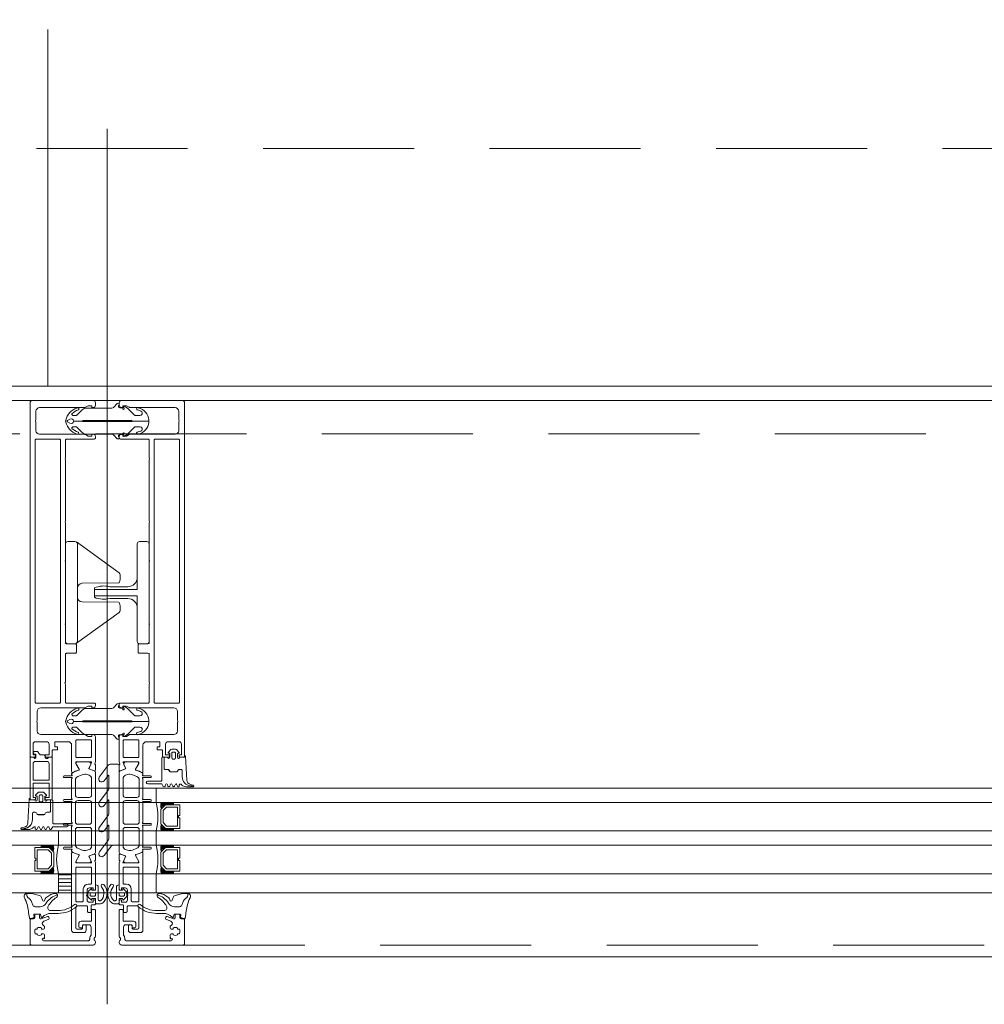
# Model space of a CAD drawing. Header units: millimetres. Extents: x 213386 to 506888, y 183055 to 450952.
# Tile 2 of 256: x 373965 to 374370, y 284272 to 284686. Entities that reach past the tile are written whole.
import ezdxf

# ---------------------------------------------------------------- set-up
doc = ezdxf.new("R2010")
doc.units = ezdxf.units.MM
doc.linetypes.add('CK_Čerchovaná 50', pattern=[6, 3, -1.5, 0, -1.5])
doc.linetypes.add('ČÁRKOVANÁ', pattern=[19.05, 12.7, -6.35])
doc.layers.add('FASÁDA DETAILNÍ', color=255, linetype='Continuous', lineweight=0)
doc.layers.add('TENKA', color=255, linetype='Continuous', lineweight=0)

# ---------------------------------------------------------------- blocks, each defined once
blk = doc.blocks.new('244748_a')
blk.add_lwpolyline([(8.32, -1.69, 0.082248), (6.34, -0.9, -1.09695), (6.94, -0.1, -0.315353), (11.26, -5.15, -0.480529), (10.87, -5.64), (4.27, -5.64), (4.08, -5.45), (-16.53, -5.45), (-16.72, -5.64), (-20.43, -5.64, 0.574019), (-21.93, -4.78), (-22.99, -5.4, 0.524827), (-22.99, -5.9), (-21.93, -6.52, 0.574021), (-20.43, -5.66), (-16.72, -5.66), (-16.53, -5.85), (4.08, -5.85), (4.27, -5.66), (10.87, -5.66, -0.480529), (11.26, -6.15, -0.326229), (6.88, -11.09, -1.09695), (6.28, -10.3, 0.081457), (8.32, -9.61, 0.599203), (7.48, -8.05), (5.52, -8.05, 0.198965), (5.17, -8.2), (2.22, -11.15), (0.93, -12.01, -0.738038), (0.51, -11.62), (0.87, -11, 1), (0.35, -10.7), (0, -11.3), (-0.98, -11.3, 0.619205), (-1.45, -12.06), (-1.28, -12.43, -0.808139), (-2.04, -13.04), (-3.63, -11.44, 0.198906), (-4.34, -11.15), (-14.99, -11.15, -0.198936), (-16.76, -10.42), (-18.98, -8.2, 0.198942), (-19.33, -8.05), (-20.67, -8.05, 0.500217), (-21.09, -8.73, 0.122037), (-18.5, -10.27, -1.093735), (-19.1, -11.07, -0.240768), (-23.7, -6.07, -0.106226), (-23.7, -5.23, -0.256232), (-19, -0.13, -1.093735), (-18.4, -0.92, 0.116856), (-21.09, -2.57, 0.500217), (-20.67, -3.25), (-19.33, -3.25, 0.198942), (-18.98, -3.1), (-16.75, -0.88, -0.198936), (-14.99, -0.15), (-4.34, -0.15, 0.198907), (-3.63, 0.14), (-2.04, 1.74, -0.808139), (-1.28, 1.13), (-1.45, 0.76, 0.619205), (-0.98, 0), (0, 0), (0.35, -0.6, 1), (0.87, -0.3), (0.51, 0.32, -0.738038), (0.93, 0.71), (2.22, -0.15), (5.17, -3.1, 0.198965), (5.52, -3.25), (7.48, -3.25, 0.599203)], format="xyb", close=True)
blk = doc.blocks.new('236134_0100_s_v')
for points in [[(22.8, -23), (22.8, -5), (42, -5, 0.414214), (43, -4), (43, -1, 0.414214), (42, 0), (1, 0, 0.414214), (0, -1), (0, -4, 0.414214), (1, -5), (20.2, -5), (20.2, -23)], [(15, -5, -0.414214), (19, -9), (19, -16.57, 0.165764), (19.53, -23), (23.47, -23, 0.165764), (24, -16.57), (24, -9, -0.414214), (28, -5)]]:
    blk.add_lwpolyline(points, format="xyb")
blk = doc.blocks.new('236134_0200_s_v')
for points in [[(19.58, 5, -0.41166), (17.58, 6.98), (17.45, 22.25, 0.344217), (17.07, 22.73), (16, 23), (14, 23, 0.240828), (13.19, 22.59), (0.19, 4.59)], [(23.42, 5, 0.41166), (25.42, 6.98), (25.55, 22.25, -0.344217), (25.93, 22.73), (27, 23), (29, 23, -0.240828), (29.81, 22.59), (42.81, 4.59)]]:
    blk.add_lwpolyline(points, format="xyb")
blk.add_lwpolyline([(42, 5), (1, 5, 0.414214), (0, 4), (0, 1, 0.414214), (1, 0), (42, 0, 0.414214), (43, 1), (43, 4, 0.414214)], format="xyb", close=True)
blk = doc.blocks.new('284336')
for points in [[(-0.7, -9.6), (-10, -9.6, 0.414511), (-10.51, -10.11), (-10.51, -15.51, -1), (-11.69, -15.51), (-11.69, -9.6), (-12.69, -8.95, -0.668884), (-12.6, -8.23), (-11.99, -8.01, 0.766384), (-11.99, -7.21), (-12.6, -6.99, -0.76831), (-12.6, -6.23), (-11.99, -6.01, 0.766384), (-11.99, -5.21), (-12.6, -4.99, -0.76831), (-12.6, -4.23), (-11.99, -4.01, 0.766384), (-11.99, -3.21), (-12.6, -2.99, -0.877523), (-12.5, -2.22), (-12.1, -2.22, 0.698129), (-11.83, -1.5, -0.220231), (-12.89, 0.78), (-12.89, 3.45, -0.157143), (-12.82, 3.68), (-12.69, 3.42, -0.067482), (-12.48, 2.53, 0.393136), (-8.66, -1.02), (-6.1, -1.02, -0.414214), (-5.61, -1.51), (-5.61, -2.22, -0.267949), (-5.85, -2.65), (-6.35, -2.93, 0.267949), (-6.61, -3.38), (-6.61, -5.84, 0.267949), (-6.35, -6.29), (-5.85, -6.57, -0.267949), (-5.61, -7), (-5.61, -8.11, 0.414215), (-5.1, -8.62), (-0.41, -8.62), (-0.41, -9.31, -0.414212), (-0.7, -9.6)], [(-0.41, 0), (-0.41, -2, 0.990243), (-0.4, -3.02), (0.9, -3.02, 0.414214), (1.21, -2.71), (1.21, -2.61, -0.668123), (1.71, -2.4), (2.75, -3.45, -0.199004), (2.89, -3.79), (2.89, -5.43, -0.199038), (2.75, -5.77), (1.71, -6.82, -0.668191), (1.21, -6.61), (1.21, -6.51, 0.414214), (0.9, -6.2), (-0.4, -6.2, 0.990269), (-0.41, -7.22), (-0.41, -8.6), (-5.1, -8.6, -0.414215), (-5.59, -8.11), (-5.59, -7, 0.267949), (-5.84, -6.56), (-6.34, -6.27, -0.267949), (-6.59, -5.84), (-6.59, -3.38, -0.267949), (-6.34, -2.95), (-5.84, -2.66, 0.267949), (-5.59, -2.22), (-5.59, -1.51, 0.414214), (-6.1, -1), (-8.66, -1, -0.393156), (-12.46, 2.53, 0.067572), (-12.67, 3.43), (-12.8, 3.7, -0.637545), (-12.12, 3.53), (-11.92, 2.53, 0.344315), (-10.06, 0.91), (0, 0.38, -0.406913), (0.39, 0), (-0.41, 0)], [(1.7, -4.31, 0.414235), (1.2, -3.81), (-0.7, -3.81, 0.414214), (-1.2, -4.31), (-1.2, -4.91, 0.414214), (-0.7, -5.41), (1.2, -5.41, 0.414235), (1.7, -4.91), (1.7, -4.31)]]:
    blk.add_lwpolyline(points, format="xyb", close=True)
blk = doc.blocks.new('nesystémový nástavec 18')
for p, q in [((-18, 6.8), (-18, 8.8)), ((-17.5, 9.3), (-15.36, 9.3)), ((-15.36, 9.3), (0, 9.3)), ((0, 9.3), (0, 7.8)), ((-17, 6.3), (-17.5, 6.3)), ((-11, 8), (-17, 8)), ((-17, 8), (-17, 6.3)), ((-11, 1.3), (-11, 8)), ((-2.8, 8), (-9.7, 8)), ((-9.7, 1.3), (-9.7, 8)), ((-1.8, 2.3), (-1.8, 7)), ((-0.5, 7.3), (-0.5, 6.8)), ((0, 6.3), (0.55, 6.3)), ((0.55, 6.3), (0.95, 5.9)), ((0.95, 5.9), (0.95, 4.8)), ((0.95, 4.8), (0.95, 4.14)), ((-18, 0.5), (-18, 1.8)), ((-17.5, 2.3), (-17, 2.3)), ((-1.8, 0), (-17.5, 0)), ((-17, 2.3), (-17, 1.3)), ((-17, 1.3), (-11, 1.3)), ((-9.7, 1.3), (-2.8, 1.3)), ((0, 0), (-1.8, 0)), ((-0.4, 2.23), (-0.5, 2.04)), ((-0.5, 2.04), (-0.5, 2)), ((1.2, 2.44), (0, 2.44)), ((0, 1.5), (0, 0)), ((0.95, 4.14), (1.2, 4.14)), ((1.2, 1.85), (1.2, 2.44)), ((1.4, 3.94), (1.4, 3.84)), ((1.6, 3.64), (1.6, 3.64)), ((1.8, 1.37), (1.7, 1.35)), ((2.25, 1.63), (1.8, 1.37)), ((2.4, 2.84), (2.4, 1.89))]:
    blk.add_line(p, q)
for centre, radius, start, end in [((-17.5, 8.8), 0.5, 90, 180), ((-15.36, 9.8), 0.5, 270, 270.084), ((-17.5, 6.8), 0.5, 180.0012, 269.9988), ((-2.8, 7), 1, 0, 90), ((0, 7.3), 0.5, 89.9955, 180.0071), ((0, 6.8), 0.5, 179.9949, 270.006), ((0.75, 4.8), 0.2, 359.9656, 0.0344), ((-17.5, 1.8), 0.5, 89.999, 180.0002), ((-17.5, 0.5), 0.5, 180, 270), ((-2.8, 2.3), 1, 270, 0), ((0, 2), 0.5, 179.9716, 270.0327), ((0, 1.94), 0.5, 89.9975, 144.0007), ((1.2, 3.94), 0.2, 359.9707, 90.0249), ((1.7, 1.85), 0.5, 179.9991, 270), ((1.6, 3.84), 0.2, 179.9737, 270.035), ((1.6, 2.84), 0.8, 0.0065, 89.9919), ((2.1, 1.89), 0.3, 299.9815, 0.0183)]:
    blk.add_arc(centre, radius, start, end)
blk = doc.blocks.new('433270')
blk.add_lwpolyline([(1, 0, 0.414364), (0, -1), (0, -1.4, 0.255924), (0.23, -1.83, -0.547723), (0.23, -3.17, 0.255924), (0, -3.6), (0, -14.6, 0.414214), (0.3, -14.9), (1.2, -14.9, 0.414214), (1.7, -14.4), (1.7, -10.3, -0.414214), (2, -10), (6, -10, 0.414248), (7, -9), (7, -7.7, 0.414179), (6.5, -7.2), (5.7, -7.2, 0.414232), (5.4, -7.5), (5.4, -8.2, -0.414198), (5.1, -8.5), (2.8, -8.5, -0.414204), (1.8, -7.5), (1.8, -4.49, -0.147432), (1.97, -3.94, 0.147461), (2.4, -2.5), (2.4, -2.3, -0.414214), (2.9, -1.8), (21.87, -1.8, -0.668178), (22.22, -2.65), (22.16, -2.72, 1), (21.59, -3.29), (21.52, -3.35, 0.198912), (21.38, -3.71), (21.38, -4.05, 0.414214), (22.08, -4.75), (22.38, -4.75, 0.576988), (22.64, -4.3, -0.311246), (24.56, -4.3, 0.576988), (24.82, -4.75), (25.3, -4.75, -0.260065), (25.3, -6.65), (24.82, -6.65, 0.576988), (24.56, -7.1, -0.311246), (22.64, -7.1, 0.576988), (22.38, -6.65), (22.08, -6.65, 0.414214), (21.38, -7.35), (21.38, -7.61, 0.267949), (21.63, -8.04), (21.89, -8.2, -0.637047), (21.73, -10), (19.83, -10.7, 0.315299), (19.5, -11.17), (19.5, -11.49, 0.520567), (20.17, -11.96), (22.83, -10.99, -0.520567), (23.5, -11.46), (23.5, -12.5, 0.414062), (24, -13), (25, -13, 0.414186), (25.5, -12.5), (25.5, -11.5, -0.414182), (26, -11), (27, -11, 0.414214), (27.5, -10.5), (27.5, -0.5, 0.414214), (27, 0), (1, 0)], format="xyb", close=True)
blk = doc.blocks.new('284325')
for points in [[(0.84, -5.23, -0.560316), (0.94, -4.73), (1.94, -4.36, 0.3153), (2.14, -4.08), (2.14, -1.89, 0.451558), (1.8, -1.59), (0.9, -1.7, -0.399586), (0.57, -1.46), (0.3, -0.07, -0.415977), (0.53, 0.29, 0.024107), (6.15, 1.24, 0.076636), (8.99, 2.34, -0.577615), (10.79, 1.3), (10.02, 1.37, 0.283171), (9.08, 0.9, -0.168429), (7.07, -0.74), (5.9, -1.16, 0.315302), (5.24, -2.1), (5.24, -4.21, 0.269719), (6.76, -6.82, -0.194797), (10.18, -11.53, -0.342663), (9.17, -11.17, 0.119207), (5.43, -7.59, 0.578571), (3.63, -8.62), (3.63, -11.77, 0.176415), (6.16, -18.72, -1), (5.24, -19.49, -0.176415), (2.43, -11.77), (2.43, -8.89, 0.208286), (0.84, -5.23)], [(8.95, -6.65), (10.32, -8.78, -0.134555), (10.79, -10.63, -0.339795), (10.19, -11.53, 0.194788), (6.76, -6.81, -0.269736), (5.25, -4.21), (5.25, -2.1, -0.315302), (5.9, -1.17), (7.07, -0.74, 0.168429), (9.09, 0.89, -0.283167), (10.01, 1.36), (10.79, 1.29), (10.79, -0.74, -0.070852), (10.71, -1.3), (9.95, -3.93, -0.241839), (9.08, -4.83), (7.93, -5.22, 0.836024), (8.08, -6.19), (8.11, -6.19, -0.255349), (8.95, -6.65)]]:
    blk.add_lwpolyline(points, format="xyb", close=True)
blk = doc.blocks.new('288126')
for points in [[(-16.5, 0), (16.5, 0)], [(-21.36, -6.34), (-17.8, -3.69)], [(-17, -2.08), (-17, -0.5)], [(17, -0.5), (17, -3.8)], [(-14.71, -4.5), (-19.87, -8.34)], [(-8.83, -4.3), (-14.11, -4.3)], [(-10.96, -6.34), (-8.71, -4.66)], [(-4.31, -4.5), (-9.47, -8.34)], [(1.81, -4.3), (-3.71, -4.3)], [(-0.35, -6.36), (1.93, -4.66)], [(6.33, -4.5), (1.14, -8.37)], [(12.21, -4.3), (6.93, -4.3)], [(10.05, -6.36), (12.33, -4.66)], [(16.6, -4.6), (11.54, -8.37)]]:
    blk.add_lwpolyline(points)
for centre, radius, start, end in [((16.5, -0.5), 0.5, 0, 90), ((-16.5, -0.5), 0.5, 90, 180), ((16, -3.8), 1, 306.7059, 0), ((-20.61, -7.34), 1.25, 126.7059, 306.7059), ((-10.21, -7.34), 1.25, 126.7059, 306.7059), ((0.4, -7.37), 1.25, 126.7059, 306.7059), ((10.8, -7.37), 1.25, 126.7059, 306.7059)]:
    blk.add_arc(centre, radius, start, end)
at = {"extrusion": (0, 0, -1)}
for centre, radius, start, end in [((19, -2.08), 2, 180, 233.2941), ((14.11, -5.3), 1, 53.2941, 90), ((8.83, -4.5), 0.2, 90, 233.2941), ((3.71, -5.3), 1, 53.2941, 90), ((-1.81, -4.5), 0.2, 90, 233.2941), ((-6.93, -5.3), 1, 53.2941, 90), ((-12.21, -4.5), 0.2, 90, 233.2941)]:
    blk.add_arc(centre, radius, start, end, dxfattribs=at)
blk = doc.blocks.new('246426')
for points in [[(-1.84, 0.64), (-2.86, -0.38, 0.198926), (-3.15, -1.09), (-3.15, -2.31, 0.198926), (-2.86, -3.02), (-1.84, -4.04, 0.637051), (-1.5, -3.92), (-1.45, -3.4), (-0.3, -3.4, -0.41484), (0, -3.7), (0, -5.19, 0.414232), (0.5, -5.69), (2.14, -5.69, 0.071862), (2.2, -5.68, 0.157876), (3.73, -4.64, 0.360336), (3.48, 2.39, 0.964062), (2.54, 1.48, -0.403385), (2.25, -4.34, -0.190964), (2.11, -4.39), (1.7, -4.39, -0.414214), (1.2, -3.89), (1.2, 1.31, 0.414201), (0.2, 2.31), (0, 2.31), (0, 0.3, -0.414214), (-0.3, 0), (-1.45, 0), (-1.5, 0.52, 0.637051), (-1.84, 0.64)], [(-2.25, -1.4, -0.414214), (-1.85, -1), (-0.4, -1, -0.414214), (0, -1.4), (0, -2, -0.414214), (-0.4, -2.4), (-1.85, -2.4, -0.414214), (-2.25, -2), (-2.25, -1.4)]]:
    blk.add_lwpolyline(points, format="xyb", close=True)

msp = doc.modelspace()

# ---------------------------------------------------------------- hatches: boundary and pattern name
at = {"layer": 'FASÁDA DETAILNÍ'}
h = msp.add_hatch(dxfattribs=at)
h.set_pattern_fill('ANSI31', color=256, scale=0.5, angle=495)
h.set_pattern_definition([(180, (363666.717, 240206.7975), (-7e-16, -1.5875), [])])
h.paths.add_polyline_path([(373981.14, 284327.15), (373986.64, 284327.15), (373986.64, 284319.15), (373981.14, 284319.15)])

# ---------------------------------------------------------------- linework, layer by layer
for p, q in [((374001.64, 284272.21), (374001.64, 284640.45)), ((376870.14, 284526.15), (374033.14, 284526.15)), ((387044.81, 284363.15), (373041.64, 284363.15)), ((393344.81, 284363.15), (373041.64, 284363.15)), ((374022.14, 284363.15), (374022.14, 284357.15)), ((374494.81, 284363.15), (374022.14, 284363.15)), ((373041.64, 284357.15), (387044.81, 284357.15)), ((373041.64, 284357.15), (393344.81, 284357.15)), ((374022.14, 284357.15), (374494.81, 284357.15)), ((387044.81, 284345.15), (373041.64, 284345.15)), ((393344.81, 284345.15), (373041.64, 284345.15)), ((373981.14, 284345.15), (373572.14, 284345.15)), ((373981.14, 284345.15), (373981.14, 284339.15)), ((374022.14, 284345.15), (374022.14, 284339.15)), ((374494.81, 284345.15), (374022.14, 284345.15)), ((373041.64, 284339.15), (387044.81, 284339.15)), ((373041.64, 284339.15), (393344.81, 284339.15)), ((373572.14, 284339.15), (373981.14, 284339.15)), ((374022.14, 284339.15), (374494.81, 284339.15)), ((387044.81, 284327.15), (373041.64, 284327.15)), ((393344.81, 284327.15), (373041.64, 284327.15)), ((373981.14, 284327.15), (373572.14, 284327.15)), ((373981.14, 284319.15), (373981.14, 284327.15)), ((374022.14, 284327.15), (374022.14, 284319.15)), ((374494.81, 284327.15), (374022.14, 284327.15)), ((373041.64, 284319.15), (399616.64, 284319.15)), ((373572.14, 284319.15), (373981.14, 284319.15)), ((374022.14, 284319.15), (376881.14, 284319.15))]:
    msp.add_line(p, q, dxfattribs=at)
for points in [[(399616.64, 284292.15), (373036.64, 284292.15), (373036.64, 307972.15), (399616.64, 307972.15)], [(399376.64, 284532.15), (373276.64, 284532.15), (373276.64, 307732.15), (399376.64, 307732.15)], [(374032.14, 284356.15), (374026.14, 284356.15), (374024.14, 284354.15), (374024.14, 284348.15), (374026.14, 284346.15), (374032.14, 284346.15), (374032.14, 284350.65), (374031.64, 284350.65), (374031.64, 284351.65), (374032.14, 284351.65)], [(374031.14, 284347.15), (374031.14, 284355.15), (374026.55, 284355.15), (374025.14, 284353.74), (374025.14, 284348.71), (374026.55, 284347.15)], [(373971.14, 284338.15), (373977.14, 284338.15), (373979.14, 284336.15), (373979.14, 284330.15), (373977.14, 284328.15), (373971.14, 284328.15), (373971.14, 284332.65), (373971.64, 284332.65), (373971.64, 284333.65), (373971.14, 284333.65)], [(373972.14, 284329.15), (373972.14, 284337.15), (373976.72, 284337.15), (373978.14, 284335.74), (373978.14, 284330.71), (373976.72, 284329.15)], [(374032.14, 284338.15), (374026.14, 284338.15), (374024.14, 284336.15), (374024.14, 284330.15), (374026.14, 284328.15), (374032.14, 284328.15), (374032.14, 284332.65), (374031.64, 284332.65), (374031.64, 284333.65), (374032.14, 284333.65)], [(374031.14, 284329.15), (374031.14, 284337.15), (374026.55, 284337.15), (374025.14, 284335.74), (374025.14, 284330.71), (374026.55, 284329.15)], [(373981.14, 284319.15), (373986.64, 284319.15), (373986.64, 284327.15), (373981.14, 284327.15)]]:
    msp.add_lwpolyline(points, close=True, dxfattribs=at)
at = {"layer": 'FASÁDA DETAILNÍ', "linetype": 'ČÁRKOVANÁ', "ltscale": 5}
msp.add_lwpolyline([(399611.64, 284297.15), (373041.64, 284297.15), (373041.64, 307967.15), (399611.64, 307967.15)], close=True, dxfattribs=at)
at = {"layer": 'FASÁDA DETAILNÍ', "color": 7, "linetype": 'ČÁRKOVANÁ', "ltscale": 5}
for points in [[(399396.64, 284512.15), (373256.64, 284512.15), (373256.64, 307752.15), (399396.64, 307752.15)], [(399276.64, 284632.15), (373376.64, 284632.15), (373376.64, 307632.15), (399276.64, 307632.15)]]:
    msp.add_lwpolyline(points, close=True, dxfattribs=at)
at = {"layer": 'FASÁDA DETAILNÍ'}
msp.add_lwpolyline([(374090.14, 284526.15), (373270.64, 284526.15), (373270.64, 286275.65)], dxfattribs=at)
for points in [[(373969.14, 284525.15), (373969.14, 284376.65, 0.414214), (373969.64, 284376.15), (373970.94, 284376.15, 0.41422), (373971.44, 284376.65), (373971.44, 284377.15), (373970.44, 284377.15), (373970.44, 284381.65, -0.414214), (373971.44, 284382.65), (373976.14, 284382.65, -0.414214), (373977.14, 284381.65), (373977.14, 284377.15), (373975.44, 284377.15), (373975.44, 284376.65, 0.414201), (373975.94, 284376.15), (373977.94, 284376.15, 0.414214), (373978.44, 284376.65), (373978.44, 284378.8, -0.414214), (373978.94, 284379.3), (373980.74, 284379.3), (373980.74, 284380.55), (373979.54, 284380.55), (373979.54, 284382.35, -0.414214), (373979.84, 284382.65), (373985.14, 284382.65, -0.414167), (373986.64, 284381.15), (373986.64, 284374.16), (373986.64, 284370.06, 0.57735), (373987.24, 284369.71), (373988.1, 284370.21), (373989.59, 284370.64, 0.488701), (373989.77, 284371.08), (373988.34, 284373.54), (373988.34, 284373.96, -0.432566), (373988.54, 284374.16), (373994.84, 284374.16, -0.548397), (373995.03, 284373.88), (373993.96, 284371.49, 0.425336), (373994.07, 284371.22), (373996.09, 284370.41, 0.531563), (373996.64, 284370.78), (373996.64, 284372.84, 0.231306), (373996.52, 284373.08, -0.306185), (373996.42, 284373.4), (373996.64, 284374.16), (373996.64, 284384.66, 0.414214), (373995.64, 284385.66), (373995.14, 284385.66), (373995.14, 284384.86), (373993.64, 284384.86), (373992.49, 284385.52, 0.13165), (373991.99, 284385.65), (373973.63, 284385.65, -0.414214), (373972.13, 284387.15), (373972.13, 284390.66, -0.399985), (373972.13, 284391.66), (373972.13, 284395.35, -0.414214), (373973.63, 284396.85), (373991.99, 284396.85, 0.13165), (373992.49, 284396.99), (373993.64, 284397.65), (373995.14, 284397.65), (373995.14, 284396.85), (373995.64, 284396.85, 0.414214), (373996.64, 284397.85), (373996.64, 284398.35, 0.414214), (373996.14, 284398.85), (373984.54, 284398.85, -0.414214), (373984.04, 284399.35), (373984.04, 284406.75, -0.399985), (373984.04, 284407.75), (373984.04, 284419.35, -0.414214), (373984.54, 284419.85), (373988.14, 284419.85, 0.414214), (373988.64, 284420.35), (373988.64, 284423.35, 0.414214), (373988.14, 284423.85), (373984.54, 284423.85, -0.414214), (373984.04, 284424.35), (373984.04, 284431.65, -0.38324), (373984.04, 284432.65), (373984.04, 284458.15, -0.38324), (373984.04, 284459.15), (373984.04, 284474.65, -0.38324), (373984.04, 284475.65), (373984.04, 284501.15, -0.38324), (373984.04, 284502.15), (373984.04, 284509.45, -0.414214), (373984.54, 284509.95), (373996.14, 284509.95, 0.414214), (373996.64, 284510.45), (373996.64, 284510.95, 0.414214), (373995.64, 284511.95), (373995.14, 284511.95), (373995.14, 284511.15), (373993.64, 284511.15), (373992.48, 284511.82, 0.116937), (373991.98, 284511.95), (373973.13, 284511.95, -0.414232), (373971.63, 284513.45), (373971.63, 284517.16, -0.399985), (373971.63, 284518.16), (373971.63, 284521.65, -0.414232), (373973.13, 284523.15), (373991.98, 284523.15, 0.116937), (373992.48, 284523.29), (373993.64, 284523.95), (373995.14, 284523.95), (373995.14, 284523.15), (373995.64, 284523.15, 0.414214), (373996.64, 284524.15), (373996.64, 284525.15, 0.414214), (373995.64, 284526.15), (373970.14, 284526.15, 0.414214), (373969.14, 284525.15)], [(374034.14, 284525.15), (374034.14, 284376.65, -0.414214), (374033.64, 284376.15), (374032.34, 284376.15, -0.41422), (374031.84, 284376.65), (374031.84, 284377.15), (374032.84, 284377.15), (374032.84, 284381.65, 0.414214), (374031.84, 284382.65), (374027.14, 284382.65, 0.414214), (374026.14, 284381.65), (374026.14, 284377.15), (374027.84, 284377.15), (374027.84, 284376.65, -0.414201), (374027.34, 284376.15), (374025.34, 284376.15, -0.414214), (374024.84, 284376.65), (374024.84, 284378.8, 0.414214), (374024.34, 284379.3), (374022.54, 284379.3), (374022.54, 284380.55), (374023.74, 284380.55), (374023.74, 284382.35, 0.414214), (374023.44, 284382.65), (374018.14, 284382.65, 0.414167), (374016.64, 284381.15), (374016.64, 284374.16), (374016.64, 284370.06, -0.57735), (374016.04, 284369.71), (374015.18, 284370.21), (374013.68, 284370.64, -0.488701), (374013.51, 284371.08), (374014.94, 284373.54), (374014.94, 284373.96, 0.432566), (374014.74, 284374.16), (374008.43, 284374.16, 0.548397), (374008.25, 284373.88), (374009.32, 284371.49, -0.425336), (374009.21, 284371.22), (374007.19, 284370.41, -0.531563), (374006.64, 284370.78), (374006.64, 284372.84, -0.231306), (374006.75, 284373.08, 0.306185), (374006.86, 284373.4), (374006.64, 284374.16), (374006.64, 284384.66, -0.414214), (374007.64, 284385.66), (374008.14, 284385.66), (374008.14, 284384.86), (374009.64, 284384.86), (374010.78, 284385.52, -0.13165), (374011.28, 284385.65), (374029.65, 284385.65, 0.414214), (374031.15, 284387.15), (374031.15, 284390.66, 0.399985), (374031.15, 284391.66), (374031.15, 284395.35, 0.414214), (374029.65, 284396.85), (374011.28, 284396.85, -0.13165), (374010.78, 284396.99), (374009.64, 284397.65), (374008.14, 284397.65), (374008.14, 284396.85), (374007.64, 284396.85, -0.414214), (374006.64, 284397.85), (374006.64, 284398.35, -0.414214), (374007.14, 284398.85), (374018.74, 284398.85, 0.414214), (374019.24, 284399.35), (374019.24, 284406.75, 0.399985), (374019.24, 284407.75), (374019.24, 284419.35, 0.414214), (374018.74, 284419.85), (374015.14, 284419.85, -0.414214), (374014.64, 284420.35), (374014.64, 284423.35, -0.414214), (374015.14, 284423.85), (374018.74, 284423.85, 0.414214), (374019.24, 284424.35), (374019.24, 284431.65, 0.38324), (374019.24, 284432.65), (374019.24, 284458.15, 0.38324), (374019.24, 284459.15), (374019.24, 284474.65, 0.38324), (374019.24, 284475.65), (374019.24, 284501.15, 0.38324), (374019.24, 284502.15), (374019.24, 284509.45, 0.414214), (374018.74, 284509.95), (374007.14, 284509.95, -0.414214), (374006.64, 284510.45), (374006.64, 284510.95, -0.414214), (374007.64, 284511.95), (374008.14, 284511.95), (374008.14, 284511.15), (374009.64, 284511.15), (374010.79, 284511.82, -0.116937), (374011.29, 284511.95), (374030.15, 284511.95, 0.414232), (374031.65, 284513.45), (374031.65, 284517.16, 0.399985), (374031.65, 284518.16), (374031.65, 284521.65, 0.414232), (374030.15, 284523.15), (374011.29, 284523.15, -0.116937), (374010.79, 284523.29), (374009.64, 284523.95), (374008.14, 284523.95), (374008.14, 284523.15), (374007.64, 284523.15, -0.414214), (374006.64, 284524.15), (374006.64, 284525.15, -0.414214), (374007.64, 284526.15), (374033.14, 284526.15, -0.414214), (374034.14, 284525.15)], [(373971.24, 284399.35), (373971.24, 284509.45, -0.414214), (373971.74, 284509.95), (373981.44, 284509.95, -0.414214), (373981.94, 284509.45), (373981.94, 284399.35, -0.414214), (373981.44, 284398.85), (373971.74, 284398.85, -0.414214), (373971.24, 284399.35)], [(374032.04, 284399.35), (374032.04, 284509.45, 0.414214), (374031.54, 284509.95), (374021.84, 284509.95, 0.414214), (374021.34, 284509.45), (374021.34, 284399.35, 0.414214), (374021.84, 284398.85), (374031.54, 284398.85, 0.414214), (374032.04, 284399.35)], [(373994.54, 284383.45, -0.414214), (373995.04, 284382.95), (373995.04, 284376.45, -0.414214), (373994.54, 284375.95), (373988.84, 284375.95, -0.414214), (373988.34, 284376.45), (373988.34, 284382.95, -0.414214), (373988.84, 284383.45), (373994.54, 284383.45)], [(374008.74, 284383.45, 0.414214), (374008.24, 284382.95), (374008.24, 284376.45, 0.414214), (374008.74, 284375.95), (374014.44, 284375.95, 0.414214), (374014.94, 284376.45), (374014.94, 284382.95, 0.414214), (374014.44, 284383.45), (374008.74, 284383.45)], [(373996.64, 284369.82), (373996.64, 284357.9), (373996.64, 284335.99, -0.305837), (373996.33, 284335.53), (373994.04, 284334.61, 0.425336), (373993.93, 284334.34), (373994.65, 284332.72, -0.543753), (373993.96, 284331.66), (373989.06, 284331.66, -0.578182), (373988.54, 284332.57), (373989.8, 284334.76, 0.488505), (373989.62, 284335.2), (373988.11, 284335.63), (373986.79, 284336.39, -0.282478), (373986.64, 284336.67), (373986.64, 284337.11, 1.447009), (373986.51, 284337.46), (373983.54, 284337.46, -1), (373983.54, 284338.26), (373986.51, 284338.26, 1.447009), (373986.64, 284338.62), (373986.64, 284347.15, 1.447009), (373986.51, 284347.5), (373983.54, 284347.5, -1), (373983.54, 284348.3), (373986.51, 284348.3, 1.447009), (373986.64, 284348.66), (373986.64, 284357.15, 1.447009), (373986.51, 284357.5), (373983.54, 284357.5, -1), (373983.54, 284358.3), (373986.51, 284358.3, 1.447009), (373986.64, 284358.66), (373986.64, 284367.19, 1.447009), (373986.51, 284367.54), (373983.54, 284367.54, -1), (373983.54, 284368.34), (373986.51, 284368.34, 1.447009), (373986.64, 284368.7), (373986.64, 284369.14, -0.282478), (373986.79, 284369.42), (373988.11, 284370.18), (373989.62, 284370.61, 0.488505), (373989.8, 284371.05), (373988.54, 284373.24, -0.578182), (373989.06, 284374.14), (373993.96, 284374.14, -0.543753), (373994.65, 284373.09), (373993.93, 284371.47, 0.425336), (373994.04, 284371.2), (373996.33, 284370.28, -0.305837), (373996.64, 284369.82)], [(374006.64, 284369.82), (374006.64, 284357.9), (374006.64, 284335.99, 0.305837), (374006.95, 284335.53), (374009.24, 284334.61, -0.425336), (374009.35, 284334.34), (374008.63, 284332.72, 0.543753), (374009.31, 284331.66), (374014.22, 284331.66, 0.578182), (374014.74, 284332.57), (374013.48, 284334.76, -0.488505), (374013.65, 284335.2), (374015.17, 284335.63), (374016.49, 284336.39, 0.282478), (374016.64, 284336.67), (374016.64, 284337.11, -1.447009), (374016.77, 284337.46), (374019.74, 284337.46, 1), (374019.74, 284338.26), (374016.77, 284338.26, -1.447009), (374016.64, 284338.62), (374016.64, 284347.15, -1.447009), (374016.77, 284347.5), (374019.74, 284347.5, 1), (374019.74, 284348.3), (374016.77, 284348.3, -1.447009), (374016.64, 284348.66), (374016.64, 284357.15, -1.447009), (374016.77, 284357.5), (374019.74, 284357.5, 1), (374019.74, 284358.3), (374016.77, 284358.3, -1.447009), (374016.64, 284358.66), (374016.64, 284367.19, -1.447009), (374016.77, 284367.54), (374019.74, 284367.54, 1), (374019.74, 284368.34), (374016.77, 284368.34, -1.447009), (374016.64, 284368.7), (374016.64, 284369.14, 0.282478), (374016.49, 284369.42), (374015.17, 284370.18), (374013.65, 284370.61, -0.488505), (374013.48, 284371.05), (374014.74, 284373.24, 0.578182), (374014.22, 284374.14), (374009.31, 284374.14, 0.543753), (374008.63, 284373.09), (374009.35, 284371.47, -0.425336), (374009.24, 284371.2), (374006.95, 284370.28, 0.305837), (374006.64, 284369.82)], [(373995.04, 284360.2), (373995.04, 284367.1, 0.324916), (373994, 284368.53), (373993.15, 284368.81, 0.176429), (373991.1, 284368.74), (373989.18, 284367.96, 0.305619), (373988.24, 284366.57), (373988.24, 284360.2, 0.414218), (373989.24, 284359.2), (373994.04, 284359.2, 0.414218), (373995.04, 284360.2)], [(374008.24, 284360.2), (374008.24, 284367.1, -0.324916), (374009.27, 284368.53), (374010.12, 284368.81, -0.176429), (374012.18, 284368.74), (374014.1, 284367.96, -0.305619), (374015.04, 284366.57), (374015.04, 284360.2, -0.414218), (374014.04, 284359.2), (374009.24, 284359.2, -0.414218), (374008.24, 284360.2)], [(373995.04, 284348.9), (373995.04, 284356.9, 0.414214), (373994.04, 284357.9), (373989.24, 284357.9, 0.414214), (373988.24, 284356.9), (373988.24, 284348.9, 0.414214), (373989.24, 284347.9), (373994.04, 284347.9, 0.414214), (373995.04, 284348.9)], [(374008.24, 284348.9), (374008.24, 284356.9, -0.414214), (374009.24, 284357.9), (374014.04, 284357.9, -0.414214), (374015.04, 284356.9), (374015.04, 284348.9, -0.414214), (374014.04, 284347.9), (374009.24, 284347.9, -0.414214), (374008.24, 284348.9)], [(373995.04, 284338.7), (373995.04, 284345.6, 0.414218), (373994.04, 284346.6), (373989.24, 284346.6, 0.414218), (373988.24, 284345.6), (373988.24, 284339.24, 0.305619), (373989.18, 284337.85), (373991.1, 284337.07, 0.176429), (373993.15, 284337), (373994, 284337.28, 0.324916), (373995.04, 284338.7)], [(374008.24, 284338.7), (374008.24, 284345.6, -0.414218), (374009.24, 284346.6), (374014.04, 284346.6, -0.414218), (374015.04, 284345.6), (374015.04, 284339.24, -0.305619), (374014.1, 284337.85), (374012.18, 284337.07, -0.176429), (374010.12, 284337), (374009.27, 284337.28, -0.324916), (374008.24, 284338.7)], [(373996.64, 284331.65), (373996.64, 284320.65, -0.414426), (373996.14, 284320.15), (373995.64, 284320.15), (373995.64, 284321.15), (373994.14, 284321.15, 0.414214), (373993.14, 284320.15), (373993.14, 284318.65, 0.399985), (373993.14, 284317.65), (373993.14, 284316.15, 0.414214), (373994.14, 284315.15), (373995.64, 284315.15), (373995.64, 284316.15), (373996.14, 284316.15, -0.414456), (373996.64, 284315.65), (373996.64, 284314.35, -0.413971), (373996.34, 284314.05), (373995.14, 284314.05, 0.414214), (373994.84, 284313.75), (373994.84, 284310.75), (373993.84, 284310.75, -0.414214), (373993.34, 284311.25), (373993.34, 284313.15, 0.414214), (373992.84, 284313.65), (373989.34, 284313.65, 0.414206), (373988.34, 284312.65), (373988.34, 284304.35, 0.414206), (373988.84, 284303.85), (373990.74, 284303.85, 0.414219), (373991.24, 284304.35), (373991.24, 284305.15, -0.414214), (373991.74, 284305.65), (373992.24, 284305.65, -0.414214), (373992.74, 284305.15), (373992.74, 284303.35, -0.414214), (373991.74, 284302.35), (373987.64, 284302.35, -0.414214), (373986.64, 284303.35), (373986.64, 284331.65), (373986.64, 284335.75, -0.57735), (373987.24, 284336.1), (373988.1, 284335.6), (373989.59, 284335.17, -0.488701), (373989.77, 284334.74), (373988.34, 284332.27), (373988.34, 284331.85, 0.432566), (373988.54, 284331.65), (373994.84, 284331.65, 0.548397), (373995.03, 284331.94), (373993.96, 284334.32, -0.425336), (373994.07, 284334.59), (373996.09, 284335.4, -0.531563), (373996.64, 284335.03), (373996.64, 284332.97, -0.231306), (373996.52, 284332.73, 0.306185), (373996.42, 284332.41), (373996.64, 284331.65)], [(374006.64, 284331.65), (374006.64, 284320.65, 0.414426), (374007.14, 284320.15), (374007.63, 284320.15), (374007.63, 284321.15), (374009.13, 284321.15, -0.414214), (374010.13, 284320.15), (374010.13, 284318.65, -0.399985), (374010.13, 284317.65), (374010.13, 284316.15, -0.414214), (374009.13, 284315.15), (374007.64, 284315.15), (374007.64, 284316.15), (374007.14, 284316.15, 0.414456), (374006.64, 284315.65), (374006.64, 284314.35, 0.413971), (374006.94, 284314.05), (374008.14, 284314.05, -0.414214), (374008.44, 284313.75), (374008.44, 284310.75), (374009.44, 284310.75, 0.414214), (374009.94, 284311.25), (374009.94, 284313.15, -0.414214), (374010.44, 284313.65), (374013.94, 284313.65, -0.414206), (374014.94, 284312.65), (374014.94, 284304.35, -0.414206), (374014.44, 284303.85), (374012.54, 284303.85, -0.414219), (374012.04, 284304.35), (374012.04, 284305.15, 0.414214), (374011.54, 284305.65), (374011.04, 284305.65, 0.414214), (374010.54, 284305.15), (374010.54, 284303.35, 0.414214), (374011.54, 284302.35), (374015.64, 284302.35, 0.414214), (374016.64, 284303.35), (374016.64, 284331.65), (374016.64, 284335.75, 0.57735), (374016.04, 284336.1), (374015.18, 284335.6), (374013.68, 284335.17, 0.488701), (374013.51, 284334.74), (374014.94, 284332.27), (374014.94, 284331.85, -0.432566), (374014.74, 284331.65), (374008.43, 284331.65, -0.548397), (374008.25, 284331.94), (374009.32, 284334.32, 0.425336), (374009.21, 284334.59), (374007.19, 284335.4, 0.531563), (374006.64, 284335.03), (374006.64, 284332.97, 0.231306), (374006.75, 284332.73, -0.306185), (374006.86, 284332.41), (374006.64, 284331.65)], [(373988.34, 284329.45), (373988.34, 284315.75, 0.414214), (373988.84, 284315.25), (373991.04, 284315.25, 0.414214), (373991.54, 284315.75), (373991.54, 284320.72, -0.411139), (373993.54, 284322.75), (373994.54, 284322.75, 0.414214), (373995.04, 284323.25), (373995.04, 284329.45, 0.414214), (373994.54, 284329.95), (373988.84, 284329.95, 0.414214), (373988.34, 284329.45)], [(374014.94, 284329.45), (374014.94, 284315.75, -0.414214), (374014.44, 284315.25), (374012.23, 284315.25, -0.414214), (374011.73, 284315.75), (374011.73, 284320.72, 0.411139), (374009.73, 284322.75), (374008.74, 284322.75, -0.414214), (374008.24, 284323.25), (374008.24, 284329.45, -0.414214), (374008.74, 284329.95), (374014.44, 284329.95, -0.414214), (374014.94, 284329.45)]]:
    msp.add_lwpolyline(points, format="xyb", close=True, dxfattribs=at)
for centre, radius, start, end in [((374000.25, 284351.15), 22.7, 344.6728, 15.3272), ((374027.69, 284355.8), 3.55, 157.591, 202.7062), ((374027.32, 284355.92), 2.9, 154.7048, 204.6933), ((374026.97, 284356.09), 2.25, 151.5972, 208.4727), ((374026.73, 284356.23), 1.71, 147.3143, 212.7051), ((374026.57, 284356.37), 1.26, 141.5004, 218.0344), ((374026.48, 284356.52), 0.879, 133.5036, 226.0051), ((374026.49, 284356.65), 0.596, 123.0366, 236.9634), ((374026.78, 284356.65), 0.596, 123.0366, 236.9634), ((374027.08, 284356.65), 0.596, 123.0366, 236.9634), ((374027.37, 284356.65), 0.596, 123.0366, 236.9634), ((374027.66, 284356.65), 0.596, 123.0366, 236.9634), ((374027.95, 284356.65), 0.596, 123.0366, 236.9634), ((374028.25, 284356.65), 0.596, 123.0366, 236.9634), ((374028.54, 284356.65), 0.596, 123.0366, 236.9634), ((374028.83, 284356.65), 0.596, 123.0366, 236.9634), ((374029.12, 284356.65), 0.596, 123.0366, 236.9634), ((374029.42, 284356.65), 0.596, 123.0366, 236.9634), ((374029.71, 284356.65), 0.596, 123.0366, 236.9634), ((374030, 284356.65), 0.596, 123.0366, 236.9634), ((374027.69, 284346.51), 3.55, 157.2938, 202.409), ((374027.32, 284346.39), 2.9, 155.3067, 205.2952), ((374026.97, 284346.22), 2.25, 151.5273, 208.4028), ((374026.73, 284346.08), 1.71, 147.2949, 212.6857), ((374026.57, 284345.94), 1.26, 141.9656, 218.4996), ((374026.48, 284345.79), 0.879, 133.9949, 226.4964), ((374026.49, 284345.65), 0.596, 123.0366, 236.9634), ((374026.78, 284345.65), 0.596, 123.0366, 236.9634), ((374027.08, 284345.65), 0.596, 123.0366, 236.9634), ((374027.37, 284345.65), 0.596, 123.0366, 236.9634), ((374027.66, 284345.65), 0.596, 123.0366, 236.9634), ((374027.95, 284345.65), 0.596, 123.0366, 236.9634), ((374028.25, 284345.65), 0.596, 123.0366, 236.9634), ((374028.54, 284345.65), 0.596, 123.0366, 236.9634), ((374028.83, 284345.65), 0.596, 123.0366, 236.9634), ((374029.12, 284345.65), 0.596, 123.0366, 236.9634), ((374029.42, 284345.65), 0.596, 123.0366, 236.9634), ((374029.71, 284345.65), 0.596, 123.0366, 236.9634), ((374030, 284345.65), 0.596, 123.0366, 236.9634), ((373973.28, 284338.65), 0.596, 303.0366, 56.9634), ((373973.57, 284338.65), 0.596, 303.0366, 56.9634), ((373973.86, 284338.65), 0.596, 303.0366, 56.9634), ((373974.15, 284338.65), 0.596, 303.0366, 56.9634), ((373974.45, 284338.65), 0.596, 303.0366, 56.9634), ((373974.74, 284338.65), 0.596, 303.0366, 56.9634), ((373975.03, 284338.65), 0.596, 303.0366, 56.9634), ((373975.32, 284338.65), 0.596, 303.0366, 56.9634), ((373975.62, 284338.65), 0.596, 303.0366, 56.9634), ((373975.91, 284338.65), 0.596, 303.0366, 56.9634), ((373976.2, 284338.65), 0.596, 303.0366, 56.9634), ((373976.49, 284338.65), 0.596, 303.0366, 56.9634), ((373976.79, 284338.65), 0.596, 303.0366, 56.9634), ((373976.8, 284338.52), 0.879, 313.9949, 46.4964), ((373976.71, 284338.37), 1.26, 321.9656, 38.4996), ((373976.55, 284338.23), 1.71, 327.2949, 32.6857), ((373976.3, 284338.09), 2.25, 331.5273, 28.4028), ((373975.95, 284337.92), 2.9, 335.3067, 25.2952), ((373975.59, 284337.8), 3.55, 337.2938, 22.409), ((374003.03, 284333.15), 22.7, 164.6728, 195.3272), ((374000.25, 284333.15), 22.7, 344.6728, 15.3272), ((374027.69, 284337.8), 3.55, 157.591, 202.7062), ((374027.32, 284337.92), 2.9, 154.7048, 204.6933), ((374026.97, 284338.09), 2.25, 151.5972, 208.4727), ((374026.73, 284338.23), 1.71, 147.3143, 212.7051), ((374026.57, 284338.37), 1.26, 141.5004, 218.0344), ((374026.48, 284338.52), 0.879, 133.5036, 226.0051), ((374026.49, 284338.65), 0.596, 123.0366, 236.9634), ((374026.78, 284338.65), 0.596, 123.0366, 236.9634), ((374027.08, 284338.65), 0.596, 123.0366, 236.9634), ((374027.37, 284338.65), 0.596, 123.0366, 236.9634), ((374027.66, 284338.65), 0.596, 123.0366, 236.9634), ((374027.95, 284338.65), 0.596, 123.0366, 236.9634), ((374028.25, 284338.65), 0.596, 123.0366, 236.9634), ((374028.54, 284338.65), 0.596, 123.0366, 236.9634), ((374028.83, 284338.65), 0.596, 123.0366, 236.9634), ((374029.12, 284338.65), 0.596, 123.0366, 236.9634), ((374029.42, 284338.65), 0.596, 123.0366, 236.9634), ((374029.71, 284338.65), 0.596, 123.0366, 236.9634), ((374030, 284338.65), 0.596, 123.0366, 236.9634), ((373973.28, 284327.65), 0.596, 303.0366, 56.9634), ((373973.57, 284327.65), 0.596, 303.0366, 56.9634), ((373973.86, 284327.65), 0.596, 303.0366, 56.9634), ((373974.15, 284327.65), 0.596, 303.0366, 56.9634), ((373974.45, 284327.65), 0.596, 303.0366, 56.9634), ((373974.74, 284327.65), 0.596, 303.0366, 56.9634), ((373975.03, 284327.65), 0.596, 303.0366, 56.9634), ((373975.32, 284327.65), 0.596, 303.0366, 56.9634), ((373975.62, 284327.65), 0.596, 303.0366, 56.9634), ((373975.91, 284327.65), 0.596, 303.0366, 56.9634), ((373976.2, 284327.65), 0.596, 303.0366, 56.9634), ((373976.49, 284327.65), 0.596, 303.0366, 56.9634), ((373976.79, 284327.65), 0.596, 303.0366, 56.9634), ((373976.8, 284327.79), 0.879, 313.5036, 46.0051), ((373976.71, 284327.94), 1.26, 321.5004, 38.0344), ((373976.55, 284328.08), 1.71, 327.3143, 32.7051), ((373976.3, 284328.22), 2.25, 331.5972, 28.4727), ((373975.95, 284328.39), 2.9, 334.7048, 24.6933), ((373975.59, 284328.51), 3.55, 337.591, 22.7062), ((374027.69, 284328.51), 3.55, 157.2938, 202.409), ((374027.32, 284328.39), 2.9, 155.3067, 205.2952), ((374026.97, 284328.22), 2.25, 151.5273, 208.4028), ((374026.73, 284328.08), 1.71, 147.2949, 212.6857), ((374026.57, 284327.94), 1.26, 141.9656, 218.4996), ((374026.48, 284327.79), 0.879, 133.9949, 226.4964), ((374026.49, 284327.65), 0.596, 123.0366, 236.9634), ((374026.78, 284327.65), 0.596, 123.0366, 236.9634), ((374027.08, 284327.65), 0.596, 123.0366, 236.9634), ((374027.37, 284327.65), 0.596, 123.0366, 236.9634), ((374027.66, 284327.65), 0.596, 123.0366, 236.9634), ((374027.95, 284327.65), 0.596, 123.0366, 236.9634), ((374028.25, 284327.65), 0.596, 123.0366, 236.9634), ((374028.54, 284327.65), 0.596, 123.0366, 236.9634), ((374028.83, 284327.65), 0.596, 123.0366, 236.9634), ((374029.12, 284327.65), 0.596, 123.0366, 236.9634), ((374029.42, 284327.65), 0.596, 123.0366, 236.9634), ((374029.71, 284327.65), 0.596, 123.0366, 236.9634), ((374030, 284327.65), 0.596, 123.0366, 236.9634)]:
    msp.add_arc(centre, radius, start, end, dxfattribs=at)
at = {"layer": 'TENKA', "linetype": 'CK_Čerchovaná 50', "ltscale": 50}
msp.add_line((373976.64, 284532.15), (373976.64, 286232.15), dxfattribs=at)

# ---------------------------------------------------------------- block references
at = {"layer": 'FASÁDA DETAILNÍ'}
for name, p in [('244748_a', (374007.86, 284523.12)), ('244748_a', (374007.86, 284396.82)), ('246426', (373996.64, 284320.15))]:
    msp.add_blockref(name, p, dxfattribs=at)
at = {"layer": 'FASÁDA DETAILNÍ', "xscale": -1}
for name, p, rotation in [('236134_0200_s_v', (373984.04, 284423.85), 270), ('236134_0100_s_v', (374019.24, 284423.85), 270), ('nesystémový nástavec 18', (373969.14, 284376.15), 270), ('284336', (374034.14, 284376.56), 270), ('288126', (374006.64, 284356.14), 270), ('284325', (374034.14, 284308.01), 270), ('433270', (374006.64, 284297.15), 180)]:
    msp.add_blockref(name, p, dxfattribs=dict(at, rotation=rotation))
at = {"layer": 'FASÁDA DETAILNÍ'}
for name, p, rotation in [('284336', (373969.14, 284358.56), 90), ('284325', (373969.14, 284308.01), 90), ('433270', (373996.64, 284297.15), 180)]:
    msp.add_blockref(name, p, dxfattribs=dict(at, rotation=rotation))
at = {"layer": 'FASÁDA DETAILNÍ', "xscale": -1}
msp.add_blockref('246426', (374006.63, 284320.15), dxfattribs=at)

doc.saveas('drawing.dxf')
